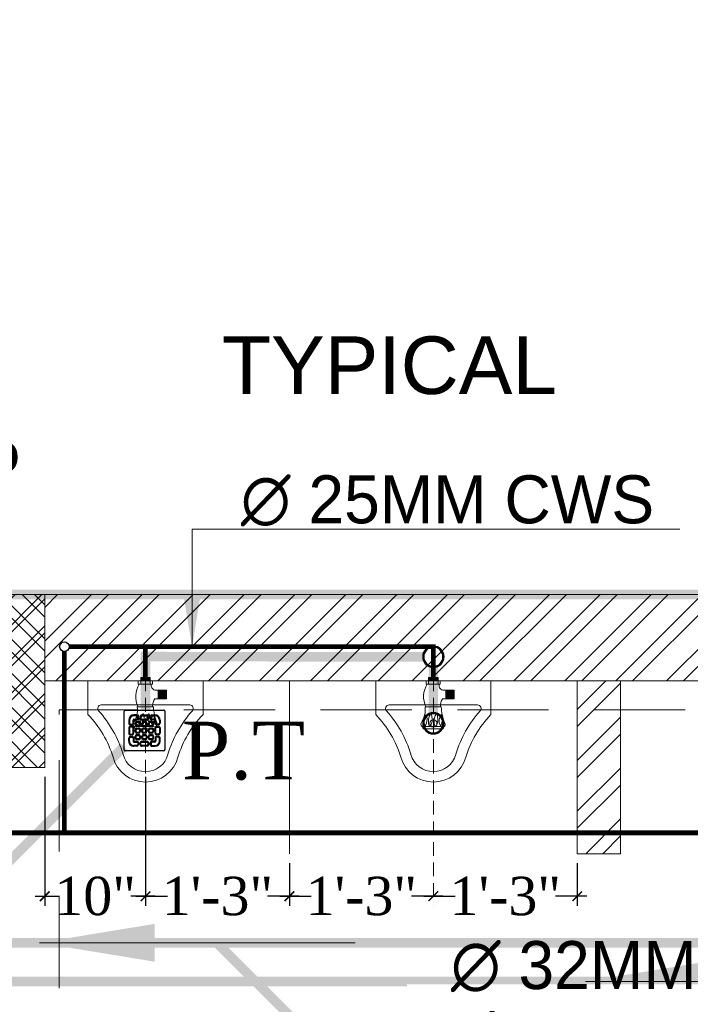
# Model space of a CAD drawing. Header units: inches. Extents: x 105152 to 158499, y 12149 to 30915.
# Tile 221 of 256: x 127104 to 127174, y 21560 to 21662. Entities that reach past the tile are written whole.
import ezdxf

# ---------------------------------------------------------------- set-up
doc = ezdxf.new("R2010")
doc.units = ezdxf.units.IN
doc.header["$MEASUREMENT"] = 0
doc.header["$PDMODE"] = 34
doc.linetypes.add('DASHED2', pattern=[0.375, 0.25, -0.125])
doc.linetypes.add('HIDDEN', pattern=[0.375, 0.25, -0.125])
for name, color, linetype, lineweight in [('AR - PLAN', 251, 'Continuous', 5), ('BEAM', 173, 'Continuous', 5), ('CENTER', 46, 'DASHED2', 9), ('DRAINAGE ', 7, 'Continuous', 9), ('FLOOR RAISE', 4, 'Continuous', 5), ('HVAC SERVICE', 1, 'Continuous', 35), ('HVAC TEXT PP', 104, 'Continuous', 20), ('PD_BRICK WALL_115', 134, 'Continuous', 30), ('PD_COLUMN', 2, 'Continuous', 60), ('PD_FIXTURE', 21, 'Continuous', 25), ('PD_HATCH', 45, 'Continuous', 9), ('PL. FICTURE', 4, 'Continuous', 25), ('PP- 75DIA Soil Waste Sewer pipe', 90, 'Continuous', 9), ('PP-Domestic  Cold Water Supply', 5, 'Continuous', 25), ('PP-Soil Pipe', 1, 'Continuous', 25), ('PP-TEXT', 7, 'Continuous', 40), ('UAV', 140, 'Continuous', 5), ('WATER SUPPLY ', 7, 'Continuous', 9)]:
    doc.layers.add(name, color=color, linetype=linetype, lineweight=lineweight)
doc.layers.add('PP--DIM', color=7, linetype='Continuous')
doc.styles.add('Arial', font='GOTHIC.TTF')
doc.styles.add('MtX_Times_New_Roman', font='txt')
doc.styles.get("Standard").update_dxf_attribs({"font": 'arial.ttf', "height": 6})
doc.styles.add('TIMES NEW ROMAN', font='times.ttf')
doc.dimstyles.new('ISO-10', dxfattribs={"dimtxt": 6, "dimasz": 0.5, "dimexe": 1.25, "dimexo": 0.625, "dimtad": 1, "dimtoh": 1, "dimdec": 1, "dimlunit": 4, "dimtxsty": 'Standard', "dimblk": 'ARCHTICK', "dimcen": 2.5, "dimclrt": 3, "dimadec": 0, "dimazin": 0, "dimtfac": 1, "dimtdec": 1, "dimtmove": 1, "dimatfit": 3, "dimfxl": 1, "dimarcsym": 0})
doc.dimstyles.new('PP-DIM', dxfattribs={"dimtxt": 4, "dimasz": 1, "dimexe": 1, "dimexo": 1, "dimgap": 0.09, "dimtad": 0, "dimdec": 0, "dimzin": 0, "dimdsep": 46, "dimlunit": 4, "dimtxsty": 'TIMES NEW ROMAN', "dimblk": 'ARCHTICK', "dimcen": 0.09, "dimdle": 1, "dimclrd": 256, "dimclre": 256, "dimclrt": 256, "dimadec": 0, "dimazin": 0, "dimtfac": 1, "dimtdec": 4, "dimtofl": 0, "dimtmove": 1, "dimatfit": 3, "dimfxl": 1, "dimtolj": 1, "dimtzin": 0, "dimlwd": -1, "dimlwe": -1, "dimarcsym": 0})

# ---------------------------------------------------------------- blocks, each defined once
blk = doc.blocks.new('HVAC SERVICE')
at = {"layer": 'HVAC TEXT PP', "insert": (846.3, 56.91), "char_height": 6, "attachment_point": 1, "bg_fill": 2}
blk.add_mtext_dynamic_manual_height_columns('\\pxql;5#EXHAUST \\PAIR GRILL\\PSIZE:150X150MM\\PCOLLAR SIZE:200X100MM TYPICAL\\P100 CFM EACH', width=159.165, gutter_width=50, heights=[-47.14], dxfattribs=at)
blk = doc.blocks.new('URINAL AV-PP')
at = {"layer": 'CENTER', "ltscale": 5}
blk.add_line((0, 0.329), (0, -19.611), dxfattribs=at)
at = {"layer": 'UAV'}
for p, q in [((-0.661, -0.286), (-0.661, 0)), ((-0.661, 0), (0.632, 0)), ((-0.437, 0), (-0.438, -0.285)), ((-0.437, 0.329), (-0.437, 0)), ((0.437, 0.329), (-0.437, 0.329)), ((0.437, 0.274), (-0.437, 0.274)), ((0.437, 0.219), (-0.437, 0.219)), ((0.437, 0.165), (-0.437, 0.165)), ((0.437, 0.11), (-0.437, 0.11)), ((0.437, 0.055), (-0.437, 0.055)), ((0, 0.329), (0, 0)), ((0.437, -0.001), (0.437, 0.329)), ((0.632, 0), (0.632, -0.286)), ((0.632, -0.286), (-0.661, -0.286)), ((0.437, -0.001), (0.437, -0.286)), ((0.85, -0.832), (1.911, -0.832)), ((1.145, -1.617), (1.145, -0.832)), ((1.199, -1.617), (1.199, -0.832)), ((1.253, -1.617), (1.253, -0.832)), ((1.308, -1.617), (1.308, -0.832)), ((1.363, -1.617), (1.363, -0.832)), ((1.418, -1.617), (1.418, -0.832)), ((1.473, -1.617), (1.473, -0.832)), ((1.527, -1.617), (1.527, -0.832)), ((1.582, -1.617), (1.582, -0.832)), ((1.637, -1.617), (1.637, -0.832)), ((1.692, -1.617), (1.692, -0.832)), ((1.746, -1.617), (1.746, -0.832)), ((1.801, -1.617), (1.801, -0.832)), ((1.856, -1.617), (1.856, -0.832)), ((1.911, -1.617), (1.911, -0.832)), ((0.849, -1.617), (1.911, -1.617)), ((-0.749, -2.357), (0.715, -2.359)), ((-0.942, -4.354), (0.887, -4.356))]:
    blk.add_line(p, q, dxfattribs=at)
for centre, radius, start, end in [((1.301, -1.432), 2.19, 148.42026, 205.00436), ((0.951, -0.41), 0.434, 163.48148, 256.48707), ((1.829, -2.278), 1.182, 146.01056, 183.94142), ((-2.893, -2.609), 2.159, 325.46408, 6.68054), ((5.191, -2.141), 4.481, 182.78722, 201.67747), ((-0.037, -3.634), 0.833, 137.23343, 212.33775), ((-1.79, -3.477), 1.213, 339.5193, 19.70367), ((0.922, -3.719), 1.376, 149.00196, 179.37266), ((-0.216, -3.027), 0.0444, 22.3068, 157.6932), ((-1.739, -3.47), 1.63, 344.6565, 16.39064), ((1.443, -3.719), 1.376, 149.00196, 179.37266), ((0.305, -3.027), 0.0444, 22.3068, 157.6932), ((-1.219, -3.47), 1.63, 344.6565, 16.39064), ((1.356, -3.628), 0.833, 137.23343, 212.33775), ((-0.397, -3.471), 1.213, 339.5193, 19.70367), ((-0.851, -3.928), 0.281, 160.08667, 238.56649), ((-0.037, -21.409), 17.268, 86.69134, 93.18874), ((-1.618, -4.455), 0.684, 8.45165, 24.80798), ((-0.993, -3.846), 0.344, 317.30146, 350.66528), ((0.563, -3.695), 1.016, 180.50914, 203.3313), ((-0.493, -3.765), 0.353, 290.29752, 337.34923), ((1.083, -3.695), 1.016, 180.50914, 203.3313), ((0.028, -3.765), 0.353, 290.29752, 337.34923), ((0.4, -3.84), 0.344, 317.30146, 350.66528), ((0.464, -4.083), 0.504, 327.16237, 350.0789), ((0.815, -3.951), 0.263, 303.53841, 36.05325)]:
    blk.add_arc(centre, radius, start, end, dxfattribs=at)
blk = doc.blocks.new('_ArchTick')
at = {"color": 0, "linetype": 'ByBlock', "const_width": 0.15}
blk.add_lwpolyline([(-0.5, -0.5), (0.5, 0.5)], dxfattribs=at)
blk = doc.blocks.new('*D777')
at = {"layer": 'Defpoints', "color": 0}
for p in [(547.16, 307.72), (557.66, 307.72), (557.66, 294.29)]:
    blk.add_point(p, dxfattribs=at)
at = {"layer": 'PP--DIM', "ltscale": 12}
for p, q in [((547.16, 306.72), (547.16, 293.29)), ((557.66, 306.72), (557.66, 293.29)), ((546.16, 294.29), (548.71, 294.29)), ((558.66, 294.29), (556.12, 294.29))]:
    blk.add_line(p, q, dxfattribs=at)
at = {"layer": 'PP--DIM', "rotation": 180}
blk.add_blockref('_ArchTick', (547.16, 294.29), dxfattribs=at)
at = {"layer": 'PP--DIM'}
blk.add_blockref('_ArchTick', (557.66, 294.29), dxfattribs=at)
at = {"layer": 'PP--DIM', "insert": (552.41, 294.29), "char_height": 4, "attachment_point": 5, "style": 'TIMES NEW ROMAN'}
blk.add_mtext('\\A1;10"', dxfattribs=at)
blk = doc.blocks.new('*D778')
at = {"layer": 'Defpoints', "color": 0}
for p in [(557.66, 307.72), (572.66, 298.72), (572.66, 294.29)]:
    blk.add_point(p, dxfattribs=at)
at = {"layer": 'PP--DIM', "ltscale": 12}
for p, q in [((557.66, 306.72), (557.66, 293.29)), ((572.66, 297.72), (572.66, 293.29)), ((556.66, 294.29), (559.94, 294.29)), ((573.66, 294.29), (570.39, 294.29))]:
    blk.add_line(p, q, dxfattribs=at)
at = {"layer": 'PP--DIM', "rotation": 180}
blk.add_blockref('_ArchTick', (557.66, 294.29), dxfattribs=at)
at = {"layer": 'PP--DIM'}
blk.add_blockref('_ArchTick', (572.66, 294.29), dxfattribs=at)
at = {"layer": 'PP--DIM', "insert": (565.16, 294.29), "char_height": 4, "attachment_point": 5, "style": 'TIMES NEW ROMAN'}
blk.add_mtext('\\A1;1\'-3"', dxfattribs=at)
blk = doc.blocks.new('*D779')
at = {"layer": 'Defpoints', "color": 0}
for p in [(572.66, 298.72), (587.66, 294.29), (587.66, 294.29)]:
    blk.add_point(p, dxfattribs=at)
at = {"layer": 'PP--DIM', "ltscale": 12}
for p, q in [((572.66, 297.72), (572.66, 293.29)), ((571.66, 294.29), (574.94, 294.29)), ((588.66, 294.29), (585.39, 294.29)), ((587.66, 293.29), (587.66, 293.29))]:
    blk.add_line(p, q, dxfattribs=at)
at = {"layer": 'PP--DIM', "rotation": 180}
blk.add_blockref('_ArchTick', (572.66, 294.29), dxfattribs=at)
at = {"layer": 'PP--DIM'}
blk.add_blockref('_ArchTick', (587.66, 294.29), dxfattribs=at)
at = {"layer": 'PP--DIM', "insert": (580.16, 294.29), "char_height": 4, "attachment_point": 5, "style": 'TIMES NEW ROMAN'}
blk.add_mtext('\\A1;1\'-3"', dxfattribs=at)
blk = doc.blocks.new('*D780')
at = {"layer": 'Defpoints', "color": 0}
for p in [(602.66, 298.72), (587.66, 294.29), (602.66, 294.29)]:
    blk.add_point(p, dxfattribs=at)
at = {"layer": 'PP--DIM', "ltscale": 12}
for p, q in [((602.66, 297.72), (602.66, 293.29)), ((587.66, 295.29), (587.66, 295.29)), ((586.66, 294.29), (589.94, 294.29)), ((603.66, 294.29), (600.39, 294.29))]:
    blk.add_line(p, q, dxfattribs=at)
at = {"layer": 'PP--DIM', "rotation": 180}
blk.add_blockref('_ArchTick', (587.66, 294.29), dxfattribs=at)
at = {"layer": 'PP--DIM'}
blk.add_blockref('_ArchTick', (602.66, 294.29), dxfattribs=at)
at = {"layer": 'PP--DIM', "insert": (595.16, 294.29), "char_height": 4, "attachment_point": 5, "style": 'TIMES NEW ROMAN'}
blk.add_mtext('\\A1;1\'-3"', dxfattribs=at)
blk = doc.blocks.new('PP-GRATING')
at = {"linetype": 'Continuous'}
for p, q in [((-49.7, 52.9), (49.7, 52.9)), ((-53.1, -49.4), (-53.1, 49.4)), ((-38.9, 27.3), (-41, 27.3)), ((-41, 27.3), (-41, 19.3)), ((-38.9, 27.3), (-38.9, 19.3)), ((-29.8, 19.3), (-29.8, 27.3)), ((-27.8, 27.3), (-29.8, 27.3)), ((-27.8, 19.3), (-27.8, 27.3)), ((-27.6, 40.7), (-27.6, 38.6)), ((-19.6, 40.7), (-27.6, 40.7)), ((-19.6, 38.6), (-27.6, 38.6)), ((-27.6, 29.6), (-27.6, 27.5)), ((-27.6, 29.6), (-19.6, 29.6)), ((-27.6, 27.5), (-19.6, 27.5)), ((-19.6, 38.6), (-19.6, 40.7)), ((-19.6, 27.5), (-19.6, 29.6)), ((-17.3, 31.8), (-17.3, 36.4)), ((-15.3, 36.4), (-17.3, 36.4)), ((-17.3, 31.8), (-15.3, 31.8)), ((-15.3, 31.8), (-15.3, 36.4)), ((-11.4, 36.4), (-11.4, 31.8)), ((-9.4, 36.4), (-11.4, 36.4)), ((-11.4, 31.8), (-9.4, 31.8)), ((-9.4, 36.4), (-9.4, 31.8)), ((-7.1, 38.6), (-7.1, 40.7)), ((-7.1, 40.7), (6.5, 40.7)), ((-7.1, 38.6), (6.5, 38.6)), ((-7.1, 29.6), (6.5, 29.6)), ((-7.1, 29.6), (-7.1, 27.5)), ((-7.1, 27.5), (6.5, 27.5)), ((6.5, 40.7), (6.5, 38.6)), ((6.5, 29.6), (6.5, 27.5)), ((8.8, 31.8), (8.8, 36.4)), ((10.9, 36.4), (8.8, 36.4)), ((8.8, 31.8), (10.9, 31.8)), ((10.9, 31.8), (10.9, 36.4)), ((14.7, 31.8), (14.7, 36.4)), ((14.7, 36.4), (16.8, 36.4)), ((16.8, 31.8), (14.7, 31.8)), ((16.8, 31.8), (16.8, 36.4)), ((19, 40.7), (27, 40.7)), ((19, 38.6), (19, 40.7)), ((19, 38.6), (27, 38.6)), ((27, 29.6), (19, 29.6)), ((19, 27.5), (19, 29.6)), ((27, 27.5), (19, 27.5)), ((27, 40.7), (27, 38.6)), ((27, 29.6), (27, 27.5)), ((27.2, 19.3), (27.2, 27.3)), ((27.2, 27.3), (29.3, 27.3)), ((29.3, 19.3), (29.3, 27.3)), ((38.4, 27.3), (38.4, 19.3)), ((38.4, 27.3), (40.4, 27.3)), ((40.4, 27.3), (40.4, 19.3)), ((52.6, 50), (52.6, -48.9)), ((-38.9, 19.3), (-41, 19.3)), ((-41, 6.8), (-41, -6.8)), ((-38.9, 6.8), (-41, 6.8)), ((-38.9, 6.8), (-38.9, -6.8)), ((-36.7, 17), (-32.1, 17)), ((-36.7, 17), (-36.7, 15)), ((-36.7, 15), (-32.1, 15)), ((-32.1, 11.1), (-36.7, 11.1)), ((-36.7, 11.1), (-36.7, 9.1)), ((-32.1, 9.1), (-36.7, 9.1)), ((-32.1, 9.1), (-32.1, 11.1)), ((-29.8, 19.3), (-27.8, 19.3)), ((-29.8, -6.8), (-29.8, 6.8)), ((-29.8, 6.8), (-27.8, 6.8)), ((-27.8, -6.8), (-27.8, 6.8)), ((-23.9, 14.8), (-23.9, 19.3)), ((-21.9, 19.3), (-23.9, 19.3)), ((-21.9, 14.8), (-23.9, 14.8)), ((-23.9, -2.3), (-23.9, 2.3)), ((-21.9, 2.3), (-23.9, 2.3)), ((-21.9, 14.8), (-21.9, 19.3)), ((-21.9, -2.3), (-21.9, 2.3)), ((-19.6, 23.6), (-15.1, 23.6)), ((-19.6, 21.6), (-19.6, 23.6)), ((-19.6, 21.6), (-15.1, 21.6)), ((-15.1, 12.5), (-19.6, 12.5)), ((-19.6, 12.5), (-19.6, 10.5)), ((-15.1, 10.5), (-19.6, 10.5)), ((-19.6, 6.6), (-15.1, 6.6)), ((-19.6, 4.5), (-19.6, 6.6)), ((-19.6, 4.5), (-15.1, 4.5)), ((-15.1, 23.6), (-15.1, 21.6)), ((-15.1, 12.5), (-15.1, 10.5)), ((-15.1, 6.6), (-15.1, 4.5)), ((-12.8, 19.3), (-12.8, 14.8)), ((-10.7, 19.3), (-12.8, 19.3)), ((-12.8, 14.8), (-10.7, 14.8)), ((-12.8, 2.3), (-12.8, -2.3)), ((-10.7, 2.3), (-12.8, 2.3)), ((-10.7, 19.3), (-10.7, 14.8)), ((-10.7, 2.3), (-10.7, -2.3)), ((-6.9, 14.8), (-6.9, 19.3)), ((-4.8, 19.3), (-6.9, 19.3)), ((-4.8, 14.8), (-6.9, 14.8)), ((-6.9, -2.3), (-6.9, 2.3)), ((-4.8, 2.3), (-6.9, 2.3)), ((-4.8, 14.8), (-4.8, 19.3)), ((-4.8, -2.3), (-4.8, 2.3)), ((-2.6, 23.6), (2, 23.6)), ((-2.6, 21.6), (-2.6, 23.6)), ((-2.6, 21.6), (2, 21.6)), ((2, 12.5), (-2.6, 12.5)), ((-2.6, 12.5), (-2.6, 10.5)), ((2, 10.5), (-2.6, 10.5)), ((-2.6, 6.6), (2, 6.6)), ((-2.6, 4.5), (-2.6, 6.6)), ((-2.6, 4.5), (2, 4.5)), ((2, 23.6), (2, 21.6)), ((2, 12.5), (2, 10.5)), ((2, 6.6), (2, 4.5)), ((4.3, 19.3), (4.3, 14.8)), ((6.3, 19.3), (4.3, 19.3)), ((4.3, 14.8), (6.3, 14.8)), ((4.3, 2.3), (4.3, -2.3)), ((6.3, 2.3), (4.3, 2.3)), ((6.3, 19.3), (6.3, 14.8)), ((6.3, 2.3), (6.3, -2.3)), ((10.2, 14.8), (10.2, 19.3)), ((12.2, 19.3), (10.2, 19.3)), ((12.2, 14.8), (10.2, 14.8)), ((10.2, -2.3), (10.2, 2.3)), ((12.2, 2.3), (10.2, 2.3)), ((12.2, 14.8), (12.2, 19.3)), ((12.2, -2.3), (12.2, 2.3)), ((14.5, 23.6), (19, 23.6)), ((14.5, 21.6), (14.5, 23.6)), ((14.5, 21.6), (19, 21.6)), ((19, 12.5), (14.5, 12.5)), ((14.5, 12.5), (14.5, 10.5)), ((19, 10.5), (14.5, 10.5)), ((14.5, 6.6), (19, 6.6)), ((14.5, 4.5), (14.5, 6.6)), ((14.5, 4.5), (19, 4.5)), ((19, 23.6), (19, 21.6)), ((19, 12.5), (19, 10.5)), ((19, 6.6), (19, 4.5)), ((21.3, 19.3), (21.3, 14.8)), ((23.4, 19.3), (21.3, 19.3)), ((21.3, 14.8), (23.4, 14.8)), ((21.3, 2.3), (21.3, -2.3)), ((23.4, 2.3), (21.3, 2.3)), ((23.4, 19.3), (23.4, 14.8)), ((23.4, 2.3), (23.4, -2.3)), ((29.3, 19.3), (27.2, 19.3)), ((27.2, -6.8), (27.2, 6.8)), ((29.3, 6.8), (27.2, 6.8)), ((29.3, -6.8), (29.3, 6.8)), ((36.1, 17), (31.5, 17)), ((36.1, 15), (31.5, 15)), ((31.5, 11.1), (36.1, 11.1)), ((31.5, 9.1), (31.5, 11.1)), ((31.5, 9.1), (36.1, 9.1)), ((36.1, 17), (36.1, 15)), ((36.1, 11.1), (36.1, 9.1)), ((38.4, 19.3), (40.4, 19.3)), ((38.4, 6.8), (38.4, -6.8)), ((38.4, 6.8), (40.4, 6.8)), ((40.4, 6.8), (40.4, -6.8)), ((-41, -6.8), (-38.9, -6.8)), ((-41, -27.3), (-41, -19.3)), ((-38.9, -19.3), (-41, -19.3)), ((-38.9, -27.3), (-38.9, -19.3)), ((-36.7, -9.1), (-32.1, -9.1)), ((-36.7, -9.1), (-36.7, -11.1)), ((-36.7, -11.1), (-32.1, -11.1)), ((-36.7, -17), (-36.7, -15)), ((-36.7, -15), (-32.1, -15)), ((-36.7, -17), (-32.1, -17)), ((-32.1, -9.1), (-32.1, -11.1)), ((-29.8, -6.8), (-27.8, -6.8)), ((-29.8, -19.3), (-27.8, -19.3)), ((-29.8, -19.3), (-29.8, -27.3)), ((-27.8, -19.3), (-27.8, -27.3)), ((-21.9, -2.3), (-23.9, -2.3)), ((-23.9, -19.3), (-23.9, -14.8)), ((-21.9, -14.8), (-23.9, -14.8)), ((-21.9, -19.3), (-23.9, -19.3)), ((-21.9, -19.3), (-21.9, -14.8)), ((-15.1, -4.5), (-19.6, -4.5)), ((-19.6, -4.5), (-19.6, -6.6)), ((-15.1, -6.6), (-19.6, -6.6)), ((-19.6, -10.5), (-15.1, -10.5)), ((-19.6, -12.5), (-19.6, -10.5)), ((-19.6, -12.5), (-15.1, -12.5)), ((-15.1, -21.6), (-19.6, -21.6)), ((-19.6, -21.6), (-19.6, -23.6)), ((-15.1, -23.6), (-19.6, -23.6)), ((-15.1, -4.5), (-15.1, -6.6)), ((-15.1, -10.5), (-15.1, -12.5)), ((-15.1, -21.6), (-15.1, -23.6)), ((-12.8, -2.3), (-10.7, -2.3)), ((-12.8, -14.8), (-12.8, -19.3)), ((-10.7, -14.8), (-12.8, -14.8)), ((-12.8, -19.3), (-10.7, -19.3)), ((-10.7, -14.8), (-10.7, -19.3)), ((-4.8, -2.3), (-6.9, -2.3)), ((-6.9, -19.3), (-6.9, -14.8)), ((-4.8, -14.8), (-6.9, -14.8)), ((-4.8, -19.3), (-6.9, -19.3)), ((-4.8, -19.3), (-4.8, -14.8)), ((2, -4.5), (-2.6, -4.5)), ((-2.6, -4.5), (-2.6, -6.6)), ((2, -6.6), (-2.6, -6.6)), ((-2.6, -10.5), (2, -10.5)), ((-2.6, -12.5), (-2.6, -10.5)), ((-2.6, -12.5), (2, -12.5)), ((2, -21.6), (-2.6, -21.6)), ((-2.6, -21.6), (-2.6, -23.6)), ((2, -23.6), (-2.6, -23.6)), ((2, -4.5), (2, -6.6)), ((2, -10.5), (2, -12.5)), ((2, -21.6), (2, -23.6)), ((4.3, -2.3), (6.3, -2.3)), ((4.3, -14.8), (4.3, -19.3)), ((6.3, -14.8), (4.3, -14.8)), ((4.3, -19.3), (6.3, -19.3)), ((6.3, -14.8), (6.3, -19.3)), ((12.2, -2.3), (10.2, -2.3)), ((10.2, -19.3), (10.2, -14.8)), ((12.2, -14.8), (10.2, -14.8)), ((12.2, -19.3), (10.2, -19.3)), ((12.2, -19.3), (12.2, -14.8)), ((19, -4.5), (14.5, -4.5)), ((14.5, -4.5), (14.5, -6.6)), ((19, -6.6), (14.5, -6.6)), ((14.5, -10.5), (19, -10.5)), ((14.5, -12.5), (14.5, -10.5)), ((14.5, -12.5), (19, -12.5)), ((19, -21.6), (14.5, -21.6)), ((14.5, -21.6), (14.5, -23.6)), ((19, -23.6), (14.5, -23.6)), ((19, -4.5), (19, -6.6)), ((19, -10.5), (19, -12.5)), ((19, -21.6), (19, -23.6)), ((21.3, -2.3), (23.4, -2.3)), ((21.3, -14.8), (21.3, -19.3)), ((23.4, -14.8), (21.3, -14.8)), ((21.3, -19.3), (23.4, -19.3)), ((23.4, -14.8), (23.4, -19.3)), ((29.3, -6.8), (27.2, -6.8)), ((27.2, -19.3), (27.2, -27.3)), ((29.3, -19.3), (27.2, -19.3)), ((29.3, -19.3), (29.3, -27.3)), ((36.1, -9.1), (31.5, -9.1)), ((31.5, -9.1), (31.5, -11.1)), ((36.1, -11.1), (31.5, -11.1)), ((36.1, -15), (31.5, -15)), ((36.1, -17), (31.5, -17)), ((36.1, -9.1), (36.1, -11.1)), ((36.1, -17), (36.1, -15)), ((40.4, -6.8), (38.4, -6.8)), ((38.4, -19.3), (40.4, -19.3)), ((38.4, -27.3), (38.4, -19.3)), ((40.4, -27.3), (40.4, -19.3)), ((-38.9, -27.3), (-41, -27.3)), ((-27.8, -27.3), (-29.8, -27.3)), ((-27.6, -27.5), (-19.6, -27.5)), ((-27.6, -29.6), (-27.6, -27.5)), ((-27.6, -29.6), (-19.6, -29.6)), ((-27.6, -40.7), (-27.6, -38.6)), ((-19.6, -38.6), (-27.6, -38.6)), ((-19.6, -40.7), (-27.6, -40.7)), ((-19.6, -27.5), (-19.6, -29.6)), ((-19.6, -38.6), (-19.6, -40.7)), ((-17.3, -31.8), (-17.3, -36.4)), ((-17.3, -31.8), (-15.3, -31.8)), ((-15.3, -36.4), (-17.3, -36.4)), ((-15.3, -31.8), (-15.3, -36.4)), ((-11.4, -36.4), (-11.4, -31.8)), ((-11.4, -31.8), (-9.4, -31.8)), ((-9.4, -36.4), (-11.4, -36.4)), ((-9.4, -36.4), (-9.4, -31.8)), ((-7.1, -27.5), (6.5, -27.5)), ((-7.1, -29.6), (-7.1, -27.5)), ((-7.1, -29.6), (6.5, -29.6)), ((6.5, -38.6), (-7.1, -38.6)), ((-7.1, -38.6), (-7.1, -40.7)), ((6.5, -40.7), (-7.1, -40.7)), ((6.5, -29.6), (6.5, -27.5)), ((6.5, -38.7), (6.5, -40.7)), ((8.8, -31.8), (8.8, -36.4)), ((8.8, -31.8), (10.9, -31.8)), ((8.8, -36.4), (10.9, -36.4)), ((10.9, -31.8), (10.9, -36.4)), ((14.7, -31.8), (14.7, -36.4)), ((16.8, -31.8), (14.7, -31.8)), ((14.7, -36.4), (16.8, -36.4)), ((16.8, -31.8), (16.8, -36.4)), ((27, -27.5), (19, -27.5)), ((19, -27.5), (19, -29.6)), ((27, -29.6), (19, -29.6)), ((19, -38.6), (19, -40.7)), ((19, -38.6), (27, -38.6)), ((19, -40.7), (27, -40.7)), ((27, -29.6), (27, -27.5)), ((27, -40.7), (27, -38.6)), ((27.2, -27.3), (29.3, -27.3)), ((38.4, -27.3), (40.4, -27.3)), ((49.2, -52.3), (-50.3, -52.3))]:
    blk.add_line(p, q, dxfattribs=at)
for centre, radius, start, end in [((-49.7, 49.4), 3.41, 90, 180), ((49.7, 50), 2.84, 360, 90), ((-27.6, 27.3), 13.4, 90, 180), ((-27.6, 27.3), 11.4, 90, 180), ((-27.6, 27.3), 2.27, 90, 180), ((-27.6, 27.3), 0.227, 90, 180), ((-19.6, 36.4), 4.32, 360, 90), ((-19.6, 36.4), 2.27, 360, 90), ((-19.6, 31.8), 4.32, 270, 360), ((-19.6, 31.8), 2.27, 270, 360), ((-7.1, 36.4), 4.32, 90, 180), ((-7.1, 31.8), 4.32, 180, 270), ((-7.1, 36.4), 2.27, 90, 180), ((-7.1, 31.8), 2.27, 180, 270), ((6.5, 36.4), 4.32, 360, 90), ((6.5, 36.4), 2.27, 360, 90), ((6.5, 31.8), 4.32, 270, 360), ((6.5, 31.8), 2.27, 270, 360), ((19, 36.4), 4.32, 90, 180), ((19, 31.8), 4.32, 180, 270), ((19, 36.4), 2.27, 90, 180), ((19, 31.8), 2.27, 180, 270), ((27, 27.3), 13.4, 0, 90), ((27, 27.3), 11.4, 0, 90), ((27, 27.3), 2.27, 0, 90), ((27, 27.3), 0.227, 0, 90), ((-36.7, 19.3), 4.32, 180, 270), ((-36.7, 6.8), 4.32, 90, 180), ((-36.7, 19.3), 2.27, 180, 270), ((-36.7, 6.8), 2.27, 90, 180), ((-32.1, 19.3), 4.32, 270, 360), ((-32.1, 19.3), 2.27, 270, 360), ((-32.1, 6.8), 4.32, 360, 90), ((-32.1, 6.8), 2.27, 360, 90), ((-19.6, 19.3), 4.32, 90, 180), ((-19.6, 14.8), 4.32, 180, 270), ((-19.6, 2.3), 4.32, 90, 180), ((-19.6, 19.3), 2.27, 90, 180), ((-19.6, 19.3), 2.27, 90, 180), ((-19.6, 14.8), 2.27, 180, 270), ((-19.6, 2.3), 2.27, 90, 180), ((-19.6, 2.3), 2.27, 90, 180), ((-15.1, 19.3), 4.32, 360, 90), ((-15.1, 19.3), 2.27, 360, 90), ((-15.1, 14.8), 2.27, 270, 360), ((-15.1, 14.8), 4.32, 270, 0), ((-15.1, 2.3), 4.32, 360, 90), ((-15.1, 2.3), 2.27, 360, 90), ((-2.6, 19.3), 4.32, 90, 180), ((-2.6, 14.8), 4.32, 180, 270), ((-2.6, 2.3), 4.32, 90, 180), ((-2.6, 19.3), 2.27, 90, 180), ((-2.6, 19.3), 2.27, 90, 180), ((-2.6, 14.8), 2.27, 180, 270), ((-2.6, 2.3), 2.27, 90, 180), ((-2.6, 2.3), 2.27, 90, 180), ((2, 19.3), 4.32, 360, 90), ((2, 19.3), 2.27, 360, 90), ((2, 14.8), 2.27, 270, 0), ((2, 14.8), 4.32, 270, 0), ((2, 2.3), 4.32, 360, 90), ((2, 2.3), 2.27, 360, 90), ((14.5, 19.3), 4.32, 90, 180), ((14.5, 14.8), 4.32, 180, 270), ((14.5, 2.3), 4.32, 90, 180), ((14.5, 19.3), 2.27, 90, 180), ((14.5, 14.8), 2.27, 180, 270), ((14.5, 2.3), 2.27, 90, 180), ((14.5, 2.3), 2.27, 90, 180), ((19, 19.3), 4.32, 360, 90), ((19, 19.3), 2.27, 360, 90), ((19, 14.8), 2.27, 270, 0), ((19, 14.8), 4.32, 270, 0), ((19, 2.3), 4.32, 360, 90), ((19, 2.3), 2.27, 360, 90), ((31.5, 19.3), 4.32, 180, 270), ((31.5, 6.8), 4.32, 90, 180), ((31.5, 19.3), 2.27, 180, 270), ((31.5, 6.8), 2.27, 90, 180), ((36.1, 19.3), 2.27, 270, 0), ((36.1, 19.3), 4.32, 270, 0), ((36.1, 6.8), 4.32, 360, 90), ((36.1, 6.8), 2.27, 360, 90), ((-36.7, -6.8), 4.32, 180, 270), ((-36.7, -19.3), 4.32, 90, 180), ((-36.7, -6.8), 2.27, 180, 270), ((-36.7, -19.3), 2.27, 90, 180), ((-32.1, -6.8), 4.32, 270, 360), ((-32.1, -6.8), 2.27, 270, 360), ((-32.1, -19.3), 4.32, 360, 90), ((-32.1, -19.3), 2.27, 360, 90), ((-19.6, -2.3), 4.32, 180, 270), ((-19.6, -14.8), 4.32, 90, 180), ((-19.6, -19.3), 4.32, 180, 270), ((-19.6, -2.3), 2.27, 180, 270), ((-19.6, -14.8), 2.27, 90, 180), ((-19.6, -14.8), 2.27, 90, 180), ((-19.6, -19.3), 2.27, 180, 270), ((-15.1, -2.3), 2.27, 270, 360), ((-15.1, -2.3), 4.32, 270, 0), ((-15.1, -14.8), 4.32, 360, 90), ((-15.1, -14.8), 2.27, 360, 90), ((-15.1, -19.3), 2.27, 270, 360), ((-15.1, -19.3), 4.32, 270, 0), ((-2.6, -2.3), 4.32, 180, 270), ((-2.6, -14.8), 4.32, 90, 180), ((-2.6, -19.3), 4.32, 180, 270), ((-2.6, -2.3), 2.27, 180, 270), ((-2.6, -14.8), 2.27, 90, 180), ((-2.6, -14.8), 2.27, 90, 180), ((-2.6, -19.3), 2.27, 180, 270), ((2, -2.3), 2.27, 270, 0), ((2, -2.3), 4.32, 270, 0), ((2, -14.8), 4.32, 360, 90), ((2, -14.8), 2.27, 360, 90), ((2, -19.3), 2.27, 270, 0), ((2, -19.3), 4.32, 270, 0), ((14.5, -2.3), 4.32, 180, 270), ((14.5, -14.8), 4.32, 90, 180), ((14.5, -19.3), 4.32, 180, 270), ((14.5, -2.3), 2.27, 180, 270), ((14.5, -14.8), 2.27, 90, 180), ((14.5, -14.8), 2.27, 90, 180), ((14.5, -19.3), 2.27, 180, 270), ((19, -2.3), 2.27, 270, 0), ((19, -2.3), 4.32, 270, 0), ((19, -14.8), 4.32, 360, 90), ((19, -14.8), 2.27, 360, 90), ((19, -19.3), 2.27, 270, 0), ((19, -19.3), 4.32, 270, 0), ((31.5, -6.8), 4.32, 180, 270), ((31.5, -19.3), 4.32, 90, 180), ((31.5, -6.8), 2.27, 180, 270), ((31.5, -19.3), 2.27, 90, 180), ((36.1, -6.8), 2.27, 270, 0), ((36.1, -6.8), 4.32, 270, 0), ((36.1, -19.3), 4.32, 360, 90), ((36.1, -19.3), 2.27, 360, 90), ((-50.7, -49.8), 2.49, 171.2591, 278.7567), ((-27.6, -27.3), 13.4, 180, 270), ((-27.6, -27.3), 11.4, 180, 270), ((-27.6, -27.3), 2.27, 180, 270), ((-27.6, -27.3), 0.227, 180, 270), ((-19.6, -31.8), 4.32, 360, 90), ((-19.6, -31.8), 2.27, 360, 90), ((-19.6, -36.4), 4.32, 270, 0), ((-19.6, -36.4), 2.27, 270, 0), ((-7.1, -31.8), 4.32, 90, 180), ((-7.1, -36.4), 4.32, 180, 270), ((-7.1, -31.8), 2.27, 90, 180), ((-7.1, -36.4), 2.27, 180, 270), ((6.5, -31.8), 4.32, 360, 90), ((6.5, -31.8), 2.27, 360, 90), ((6.6, -36.4), 2.27, 269.679, 359.679), ((6.6, -36.4), 4.32, 269.679, 359.679), ((19, -31.8), 4.32, 90, 180), ((19, -36.4), 4.32, 180, 270), ((19, -31.8), 2.27, 90, 180), ((19, -36.4), 2.27, 180, 270), ((27, -27.3), 2.27, 270, 360), ((27, -27.3), 0.227, 270, 360), ((27, -27.3), 13.4, 270, 360), ((27, -27.3), 11.4, 270, 360), ((49.2, -48.9), 3.41, 270, 360)]:
    blk.add_arc(centre, radius, start, end, dxfattribs=at)
blk = doc.blocks.new('BT-PP')
for radius in [37.5, 33.8]:
    blk.add_circle((0, 0), radius)
blk = doc.blocks.new('A$C33087201')
at = {"color": 251, "lineweight": 5}
for p, q in [((0, 289.6), (165, 289.6)), ((0, 289.6), (0, 193.2)), ((330, 289.6), (165, 289.6)), ((330, 289.6), (330, 193.2)), ((38.1, 220.9), (291.9, 220.9))]:
    blk.add_line(p, q, dxfattribs=at)
blk.add_circle((165, 168.2), 10.4, dxfattribs=at)
for centre, radius, start, end in [((38.1, 210.9), 10, 90, 221.8242), ((-215.7, -16.2), 330.6, 16.9059, 41.8242), ((545.7, -16.2), 330.6, 138.1758, 163.0941), ((291.9, 210.9), 10, 318.1758, 90), ((-215.7, -16.2), 300.6, 16.9059, 44.1446), ((545.7, -16.2), 300.6, 135.8554, 163.0941), ((164.8, 96.2), 96.2, 195.0681, 270.0943), ((164.8, 96.2), 66.2, 195.0681, 270.0943), ((165.2, 96.2), 66.2, 269.9057, 344.9319), ((165.2, 96.2), 96.2, 269.9057, 344.9319)]:
    blk.add_arc(centre, radius, start, end, dxfattribs=at)
blk = doc.blocks.new('FIRST FLOOR PLAN 0')
at = {"layer": 'PD_HATCH', "lineweight": 5}
h = blk.add_hatch(dxfattribs=at)
h.set_pattern_fill('ANSI32', color=251, scale=10)
h.set_pattern_definition([(45, (-1110.15, -834.2493), (-2.65165, 2.65165), []), (45, (-1108.3824, -834.2493), (-2.65165, 2.65165), [])])
h.paths.add_polyline_path([(-1107, -791.5), (-1116, -791.5), (-1116, -873), (-1107, -873)])
h.paths.add_polyline_path([(-745.5, -939), (-915, -939), (-915, -948), (-745.5, -948)])
h.paths.add_polyline_path([(-561, -939), (-730.5, -939), (-730.5, -948), (-561, -948)])
h.paths.add_polyline_path([(-1107, -75), (-1116, -75), (-1116, -156.5), (-1107, -156.5)])
h.paths.add_polyline_path([(-1107, -171.5), (-1116, -171.5), (-1116, -311.5), (-1107, -311.5)])
h.paths.add_polyline_path([(-1107, -326.5), (-1116, -326.5), (-1116, -466.5), (-1107, -466.5)])
h.paths.add_polyline_path([(-1107, -481.5), (-1116, -481.5), (-1116, -621.5), (-1107, -621.5)])
h.paths.add_polyline_path([(-1107, -636.5), (-1116, -636.5), (-1116, -776.5), (-1107, -776.5)])
h.paths.add_polyline_path([(-15, 0), (-181.5, 0), (-181.5, -9), (-15, -9)])
h.paths.add_polyline_path([(-196.5, 0), (-361.5, 0), (-361.5, -9), (-196.5, -9)])
h.paths.add_polyline_path([(-376.5, 0), (-546, 0), (-546, -9), (-376.5, -9)])
h.paths.add_polyline_path([(-561, 0), (-730.5, 0), (-730.5, -9), (-561, -9)])
h.paths.add_polyline_path([(-930, 0), (-1041, 0), (-1041, -9), (-930, -9)])
h.paths.add_polyline_path([(-1056, 0), (-1116, 0), (-1116, -60), (-1107, -60), (-1107, -9), (-1056, -9)])
h.paths.add_polyline_path([(-1107, -888), (-1116, -888), (-1116, -948), (-1056, -948), (-1056, -939), (-1107, -939)])
h.paths.add_polyline_path([(-930, -939), (-1041, -939), (-1041, -948), (-930, -948)])
h.paths.add_polyline_path([(-521.25, -939), (-546, -939), (-546, -948), (-521.25, -948)])
h.paths.add_polyline_path([(-376.5, -939), (-401.25, -939), (-401.25, -948), (-376.5, -948)])
h.paths.add_polyline_path([(-339, -939), (-361.5, -939), (-361.5, -948), (-339, -948)])
h.paths.add_polyline_path([(-196.5, -939), (-219, -939), (-219, -948), (-196.5, -948)])
h.paths.add_polyline_path([(-159, -939), (-181.5, -939), (-181.5, -948), (-159, -948)])
h.paths.add_polyline_path([(-15, -939), (-39, -939), (-39, -948), (-15, -948)])
h.paths.add_polyline_path([(0, -930), (-9, -930)])
h.paths.add_polyline_path([(0, -791.5), (-9, -791.5), (-9, -930), (0, -930)])
h.paths.add_polyline_path([(0, -636.5), (-9, -636.5), (-9, -776.5), (0, -776.5)])
h.paths.add_polyline_path([(0, -326.5), (-9, -326.5), (-9, -621.5), (0, -621.5)])
h.paths.add_polyline_path([(0, -18), (-9, -18), (-9, -156.5), (0, -156.5)])
h.paths.add_polyline_path([(-18, -159.5), (-123, -159.5), (-123, -168.5), (-18, -168.5)])
h.paths.add_polyline_path([(-123, -171.5), (-132, -171.5), (-132, -249.5), (-123, -249.5)])
h.paths.add_polyline_path([(-132, -159.5), (-204, -159.5), (-204, -168.5), (-132, -168.5)])
h.paths.add_polyline_path([(-204, -171.5), (-213, -171.5), (-213, -249.5), (-204, -249.5)])
h.paths.add_polyline_path([(-213, -159.5), (-294, -159.5), (-294, -261.5), (-267, -261.5), (-267, -252.5), (-285, -252.5), (-285, -168.5), (-213, -168.5)])
h.paths.add_polyline_path([(-213, -252.5), (-231, -252.5), (-231, -261.5), (-213, -261.5)], flags=17)
h.paths.add_polyline_path([(-186, -252.5), (-204, -252.5), (-204, -261.5), (-186, -261.5)])
h.paths.add_polyline_path([(-132, -252.5), (-150, -252.5), (-150, -261.5), (-132, -261.5)])
h.paths.add_polyline_path([(-123, -261.5), (-132, -261.5), (-132, -324.5), (-123, -324.5)])
h.paths.add_polyline_path([(0, -310.5), (-9, -310.5), (-9, -311.5), (0, -311.5)])
h.paths.add_polyline_path([(0, -171.5), (-9, -171.5), (-9, -190.5), (0, -190.5)])
h.paths.add_polyline_path([(-878.25, -9), (-878.25, 0), (-915, 0), (-915, -9)])
h.paths.add_polyline_path([(-782.25, 0), (-782.25, -9), (-745.5, -9), (-745.5, 0)])
h = blk.add_hatch(dxfattribs=at)
h.set_pattern_fill('ANSI37', color=251, scale=20)
h.set_pattern_definition([(45, (144327.2833, 25769.4912), (-1.767766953, 1.767766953), []), (135, (144327.2833, 25769.4912), (-1.767766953, -1.767766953), [])])
h.paths.add_polyline_path([(-181.5, 0), (-196.5, 0), (-196.5, -18), (-181.5, -18)])
h = blk.add_hatch(dxfattribs=at)
h.set_pattern_fill('ANSI32', color=251, scale=10)
h.set_pattern_definition([(45, (26013.4692, 17879.387), (-2.65165043, 2.65165043), []), (45, (26015.237, 17879.387), (-2.65165043, 2.65165043), [])])
h.paths.add_polyline_path([(-525, -9), (-531, -9), (-531, -45), (-525, -45)])
h.paths.add_polyline_path([(-525, -45), (-531, -45), (-531, -81), (-525, -81)])
h.paths.add_polyline_path([(-531, -81), (-531, -117), (-525, -117), (-525, -81)])
h.paths.add_polyline_path([(-525, -117), (-531, -117), (-531, -153), (-525, -153)])
h.paths.add_polyline_path([(-525, -153), (-531, -153), (-531, -189), (-525, -189)])
h.paths.add_polyline_path([(-525, -189), (-531, -189), (-531, -225), (-525, -225)])
h.paths.add_polyline_path([(-246, -9), (-255, -9), (-255, -98.5), (-259.5, -98.5), (-259.5, -103), (-255, -103), (-255, -113), (-246, -113)])
h.paths.add_polyline_path([(-327, -9), (-331.5, -9), (-331.5, -98.5), (-336, -98.5), (-336, -103), (-301.5, -103), (-301.5, -98.5), (-327, -98.5)])
h.paths.add_polyline_path([(-331.5, -27), (-334.5, -27), (-334.5, -31.5), (-331.5, -31.5)], flags=17)
h.paths.add_polyline_path([(-358.5, -27), (-361.5, -27), (-361.5, -18), (-366, -18), (-366, -27), (-376.5, -27), (-376.5, -31.5), (-358.5, -31.5)])
h.paths.add_polyline_path([(-412.5, -9), (-417, -9), (-417, -25), (-417, -31.5), (-412.5, -31.5), (-412.5, -27)])
h.paths.add_polyline_path([(-121.5, -9), (-126, -9), (-126, -27), (-121.5, -27)])
at = {"layer": 'PD_BRICK WALL_115', "color": 251, "lineweight": 5}
for p, q in [((0, 0), (-782.25, 0)), ((-15, -9), (-181.51, -9)), ((-126, -9), (-126, -27)), ((-121.5, -9), (-121.5, -27)), ((-126, -27), (-121.5, -27))]:
    blk.add_line(p, q, dxfattribs=at)
at = {"layer": 'PD_COLUMN', "color": 251, "lineweight": 5}
blk.add_lwpolyline([(-181.5, -18), (-196.5, -18), (-196.5, 0), (-181.5, 0)], close=True, dxfattribs=at)
at = {"layer": 'PD_FIXTURE', "color": 251, "lineweight": 5, "ltscale": 12}
blk.add_line((-156, -9), (-156, -27), dxfattribs=at)
blk.add_lwpolyline([(-121.5, -9), (-85.5, -9), (-85.5, -25), (-121.5, -25)], close=True, dxfattribs=at)
at = {"layer": 'PD_FIXTURE', "color": 251, "ltscale": 12, "xscale": -0.03636363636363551, "yscale": 0.03636363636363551, "zscale": 0.03636363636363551}
for p in [(-165, -19.53), (-135, -19.53)]:
    blk.add_blockref('A$C33087201', p, dxfattribs=at)
blk = doc.blocks.new('columns2')
at = {"layer": 'PD_HATCH', "lineweight": 5}
h = blk.add_hatch(dxfattribs=at)
h.set_pattern_fill('ANSI37', color=173, scale=20)
h.paths.add_polyline_path([(387, -250), (387, -268), (369, -268), (369, -250)])
h.paths.add_polyline_path([(18, 0), (18, -15), (0, -15), (0, 0)])
h.paths.add_polyline_path([(18, -828), (18, -813), (0, -813), (0, -828)])
h.paths.add_polyline_path([(201, -870), (186, -870), (186, -888), (201, -888)])
h.paths.add_polyline_path([(570, -870), (555, -870), (555, -888), (570, -888)])
h.paths.add_polyline_path([(754.5, -870), (739.5, -870), (739.5, -888), (754.5, -888)])
h.paths.add_polyline_path([(934.5, -870), (919.5, -870), (919.5, -888), (934.5, -888)])
h.paths.add_polyline_path([(385.5, -870), (370.5, -870), (370.5, -888), (385.5, -888)])
h.paths.add_polyline_path([(201, 42), (186, 42), (186, 60), (201, 60)])
h.paths.add_polyline_path([(387, -578), (387, -560), (369, -560), (369, -578)])
h.paths.add_polyline_path([(1116, -731.5), (1116, -716.5), (1098, -716.5), (1098, -731.5)])
h.paths.add_polyline_path([(1116, -111.5), (1116, -96.5), (1098, -96.5), (1098, -111.5)])
h.paths.add_polyline_path([(1116, -561.5), (1116, -576.5), (1098, -576.5), (1098, -561.5)])
h.paths.add_polyline_path([(1116, -251.5), (1116, -266.5), (1098, -266.5), (1098, -251.5)])
h.paths.add_polyline_path([(0, -731.5), (0, -716.5), (18, -716.5), (18, -731.5)])
h.paths.add_polyline_path([(0, -111.5), (0, -96.5), (18, -96.5), (18, -111.5)])
h.paths.add_polyline_path([(0, -406.5), (0, -421.5), (18, -421.5), (18, -406.5)])
h.paths.add_polyline_path([(0, -561.5), (0, -576.5), (18, -576.5), (18, -561.5)])
h.paths.add_polyline_path([(0, -251.5), (0, -266.5), (18, -266.5), (18, -251.5)])
h.paths.add_polyline_path([(993, -111.5), (993, -99.5), (984, -99.5), (984, -111.5)])
h.paths.add_polyline_path([(993, -189.5), (993, -201.5), (984, -201.5), (984, -189.5)])
h.paths.add_polyline_path([(903, -111.5), (903, -99.5), (912, -99.5), (912, -111.5)])
h.paths.add_polyline_path([(903, -189.5), (903, -201.5), (912, -201.5), (912, -189.5)])
h.paths.add_polyline_path([(75, -870), (60, -870), (60, -888), (75, -888)])
h.paths.add_polyline_path([(1116, -870), (1101, -870), (1101, -888), (1116, -888)])
h.paths.add_polyline_path([(75, 42), (60, 42), (60, 60), (75, 60)])
h.paths.add_polyline_path([(570, 42), (555, 42), (555, 60), (570, 60)])
h.paths.add_polyline_path([(754.5, 42), (739.5, 42), (739.5, 60), (754.5, 60)])
h.paths.add_polyline_path([(934.5, 42), (919.5, 42), (919.5, 60), (934.5, 60)])
h.paths.add_polyline_path([(385.5, 42), (370.5, 42), (370.5, 60), (385.5, 60)])
h.paths.add_polyline_path([(1116, 42), (1101, 42), (1101, 60), (1116, 60)])
h.paths.add_polyline_path([(738, -250), (738, -268), (756, -268), (756, -250)])
h.paths.add_polyline_path([(756, -578), (756, -560), (738, -560), (738, -578)])
at = {"layer": 'PD_COLUMN', "color": 173, "lineweight": 5}
blk.add_lwpolyline([(934.5, 42), (919.5, 42), (919.5, 60), (934.5, 60)], close=True, dxfattribs=at)
at = {"layer": 'PD_HATCH', "color": 173, "linetype": 'HIDDEN', "lineweight": 5, "ltscale": 38}
for p, q in [((1101, 60), (934.5, 60)), ((1101, 48), (936, 48)), ((936, -95), (936, 48))]:
    blk.add_line(p, q, dxfattribs=at)
blk = doc.blocks.new('WATER SUPPLY')
at = {"layer": 'PP-Domestic  Cold Water Supply', "const_width": 0.5}
for points in [[(549.71, 320.29), (587.66, 320.29), (587.66, 317.09)], [(557.65, 317.09), (557.65, 320.29)], [(549.21, 300.9), (549.21, 319.79)], [(406.78, 300.9), (722.15, 300.9)]]:
    blk.add_lwpolyline(points, dxfattribs=at)
at = {"layer": 'PP-Domestic  Cold Water Supply'}
blk.add_circle((549.21, 320.29), 0.5, dxfattribs=at)
at = {"layer": 'PL. FICTURE', "xscale": 1.1436951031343, "yscale": 1.1436951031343, "zscale": 1.1436951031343, "rotation": 360}
for p in [(557.66, 316.72), (587.66, 316.72)]:
    blk.add_blockref('URINAL AV-PP', p, dxfattribs=at)
at = {"layer": 'PP-TEXT', "style": 'MtX_Times_New_Roman'}
blk.add_text('∅ 25MM CWS ', height=5, dxfattribs=at).set_placement((567.6, 333.15))
at = {"layer": 'PP-TEXT', "insert": (589.49, 289.62), "char_height": 5, "width": 51.683, "attachment_point": 1, "style": 'MtX_Times_New_Roman'}
blk.add_mtext('∅ 32MM CWS RUNNING IN CEILING LVL. ', dxfattribs=at)
at = {"layer": 'PP--DIM', "ltscale": 12}
dim = blk.add_linear_dim(base=(557.6638, 294.2873), p1=(547.1642, 307.7164), p2=(557.6638, 307.7164), dimstyle='PP-DIM', override={"dimblk": 'ArchTick'}, dxfattribs=at)
dim.commit()
dim.dimension.update_dxf_attribs({"geometry": '*D777', "text_midpoint": (552.414, 294.2873), "dimtype": 128})
for base, p1, p2, picture, middle in [((572.66, 294.29), (557.66, 307.72), (572.66, 298.72), '*D778', (565.16, 294.29)), ((587.66, 294.29), (572.66, 298.72), (587.66, 294.29), '*D779', (580.16, 294.29)), ((602.66, 294.29), (587.66, 294.29), (602.66, 298.72), '*D780', (595.16, 294.29))]:
    dim = blk.add_linear_dim(base=base, p1=p1, p2=p2, dimstyle='PP-DIM', override={"dimblk": 'ArchTick'}, dxfattribs=at)
    dim.commit()
    dim.dimension.update_dxf_attribs({"geometry": picture, "text_midpoint": middle})
at = {"layer": 'PP-TEXT', "lineweight": 70, "ltscale": 12}
for points in [[(562.51, 320.25), (562.51, 332.55), (613.35, 332.55)], [(637.98, 300.72), (637.98, 274.63), (589.28, 274.63)]]:
    blk.add_leader(points, dimstyle='PP-DIM', override={"dimtxt": 8.5, "dimasz": 5, "dimcen": 0, "dimtfac": 12, "dimtdec": 1, "dimfxl": 7, "dimfxlon": 1, "dimlwd": 18, "dimarcsym": 1}, dxfattribs=at)
blk = doc.blocks.new('DRAINAGE')
at = {"layer": 'PP- 75DIA Soil Waste Sewer pipe', "ltscale": 0.015}
for points in [[(685.01, 631.62, 1, 1, 0), (685.01, 608.81, 1, 1, 0), (981.77, 608.81, 1, 1, 0)], [(878.35, 496.36, 1, 1, 0), (878.35, 592.15, 1, 1, 0), (861.69, 608.81, 1, 1, 0)]]:
    blk.add_lwpolyline(points, format="xyseb", dxfattribs=at)
at = {"layer": 'PP-Soil Pipe', "color": 1, "ltscale": 0.015, "const_width": 1, "elevation": 0}
blk.add_lwpolyline([(854.27, 633.09), (854.27, 638.63), (883.27, 638.61)], dxfattribs=at)
at = {"layer": 'PP-Soil Pipe', "color": 1, "ltscale": 0.015, "const_width": 1}
for points in [[(884.27, 637.5), (884.27, 632.79)], [(827.55, 604.78), (852.04, 629.26)]]:
    blk.add_lwpolyline(points, dxfattribs=at)
at = {"layer": 'PP-Soil Pipe', "color": 1, "ltscale": 0.015}
blk.add_lwpolyline([(982.96, 604.78, 1, 1, 0), (690.64, 604.78, 1, 1, 0), (690.64, 631.54, 1, 1, 0)], format="xyseb", dxfattribs=at)
for name, p, xscale, yscale, zscale, rotation in [('BT-PP', (884.27, 638.61), -0.02961412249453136, 0.02961412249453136, 0.02961412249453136, 270), ('PP-GRATING', (854.17, 630.92), 0.04021621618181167, 0.04021621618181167, 40.21621618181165, 359.9999999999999), ('BT-PP', (884.27, 631.68), -0.02961412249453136, 0.02961412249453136, 0.02961412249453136, 270)]:
    blk.add_blockref(name, p, dxfattribs=dict(at, xscale=xscale, yscale=yscale, zscale=zscale, rotation=rotation))
at = {"layer": 'PP-TEXT', "insert": (780.86, 665.02, 0), "char_height": 6, "width": 79.3915, "attachment_point": 7, "style": 'Arial', "bg_fill": 2}
blk.add_mtext('\\pxql;{\\fTimes New Roman|b0|i0|c0|p34;%%C110MM SWP }', dxfattribs=at)
at = {"layer": 'PP-TEXT', "insert": (858.07, 625.72), "char_height": 6, "width": 26.6614, "attachment_point": 7, "style": 'Arial'}
blk.add_mtext('{\\fTimes New Roman|b0|i0|c0|p0;P.T}', dxfattribs=at)
at = {"layer": 'PP- 75DIA Soil Waste Sewer pipe', "ltscale": 0.015}
blk.add_leader([(843.23, 608.81), (876.11, 608.81)], dimstyle='ISO-10', override={"dimasz": 12, "dimgap": 0.625, "dimtad": 0}, dxfattribs=at)
at = {"layer": 'PP-Soil Pipe', "color": 1, "lineweight": 5, "ltscale": 0.015}
blk.add_leader([(900.14, 604.78), (933.02, 604.78)], dimstyle='ISO-10', override={"dimasz": 12, "dimgap": 0.625, "dimtad": 0}, dxfattribs=at)
at = {"layer": 'PP-TEXT', "char_height": 6, "width": 79.3915, "style": 'Arial', "bg_fill": 2}
for s, insert, attachment_point in [('\\pxql;{\\fTimes New Roman|b0|i0|c0|p34;%%C110MM WWP }', (780.64, 654.97, 0), 7), ('\\pxql;{\\fTimes New Roman|b0|i0|c0|p34;%%C75MM SWP }', (963.92, 595.25, 0), 9)]:
    blk.add_mtext(s, dxfattribs=dict(at, insert=insert, attachment_point=attachment_point))
at = {"layer": 'FLOOR RAISE', "const_width": 1}
blk.add_lwpolyline([(279.77, 645.09), (1025.27, 645.09), (1025.27, 488.59), (1007.27, 488.59), (1007.27, 485.59), (731.27, 485.59), (731.27, 383.59), (642.77, 383.59), (494.27, 383.59), (494.27, 317.09), (278.27, 317.09), (278.27, 335.09), (279.77, 335.09), (279.77, 645.09)], dxfattribs=at)

msp = doc.modelspace()

# ---------------------------------------------------------------- block references
at = {"layer": 'HVAC SERVICE'}
msp.add_blockref('HVAC SERVICE', (126172.16, 21602.5), dxfattribs=at)

# ---------------------------------------------------------------- next in the draw order: block references
at = {"layer": 'WATER SUPPLY '}
msp.add_blockref('WATER SUPPLY', (126559.5, 21276.78), dxfattribs=at)

# ---------------------------------------------------------------- next in the draw order: block references
at = {"layer": 'DRAINAGE '}
msp.add_blockref('DRAINAGE', (126262.89, 20957.41), dxfattribs=at)

# ---------------------------------------------------------------- next in the draw order: block references
at = {"layer": 'AR - PLAN', "color": 251}
msp.add_blockref('FIRST FLOOR PLAN 0', (127288.16, 21602.5), dxfattribs=at)

# ---------------------------------------------------------------- next in the draw order: block references
at = {"layer": 'BEAM'}
msp.add_blockref('columns2', (126172.16, 21542.5), dxfattribs=at)

doc.saveas('drawing.dxf')
